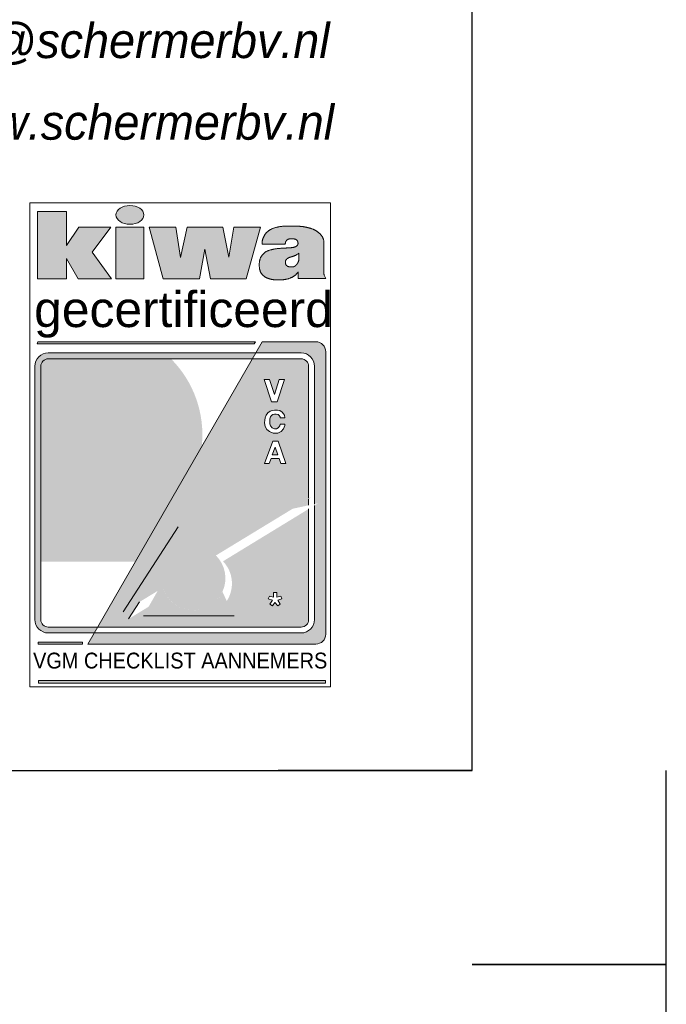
# Model space of a CAD drawing. Header units: millimetres. Extents: x -13501 to 278776, y 0 to 252300.
# Tile 126 of 131: x 263868 to 267200, y 167996 to 173068. Entities that reach past the tile are written whole.
import ezdxf
from ezdxf.enums import TextEntityAlignment as Align

# ---------------------------------------------------------------- set-up
doc = ezdxf.new("R2010")
doc.units = ezdxf.units.MM
doc.header["$LTSCALE"] = 100
doc.layers.get('0').update_dxf_attribs({"linetype": 'CONTINUOUS'})
doc.layers.add('Hulplijnen', color=7, linetype='CONTINUOUS', plot=False)
for name, color, linetype in [('SCHERMER_KADER', 7, 'CONTINUOUS'), ('SCHERMER_ONDERHOEK', 7, 'CONTINUOUS'), ('WT-tekst', 7, 'CONTINUOUS')]:
    doc.layers.add(name, color=color, linetype=linetype)
doc.styles.add('B-01', font='GOTHICI.TTF')
doc.styles.add('cg omega', font='GOTHICI.TTF', dxfattribs={"width": 1.32})
doc.styles.add('CG OMEGA BOLD', font='GOTHICBI.TTF', dxfattribs={"width": 1.32})
doc.styles.add('SANSSERIF', font='sanss___.ttf')

# ---------------------------------------------------------------- blocks, each defined once
blk = doc.blocks.new('vca')
at = {"lineweight": 5}
h = blk.add_hatch(color=256, dxfattribs=at)
h.paths.add_polyline_path([(4.165, 23.666), (2.528, 23.666), (1.889, 22.727), (1.889, 24.481), (0.398, 24.481), (0.398, 21.011), (1.889, 21.011), (1.889, 22.052), (2.498, 21.011), (4.201, 21.011), (3.217, 22.388)])
h.paths.add_polyline_path([(5.873, 23.666), (4.437, 23.666), (4.437, 21.011), (5.873, 21.011)])
edge = h.paths.add_edge_path()
edge.add_ellipse((5.156, 24.305), major_axis=(-0.717, 0), ratio=0.676668, start_angle=0, end_angle=360)
h.paths.add_polyline_path([(7.521, 23.666), (6.157, 23.666), (6.863, 21.011), (8.741, 21.011), (9.019, 22.546), (9.304, 21.011), (11.148, 21.011), (11.88, 23.666), (10.512, 23.666), (10.262, 22.135), (9.944, 23.666), (8.101, 23.666), (7.77, 22.118)])
h.paths.add_polyline_path([(15.147, 22.995), (15.139, 23.023), (15.13, 23.048), (15.122, 23.071), (15.114, 23.091), (15.106, 23.11), (15.098, 23.127), (15.091, 23.143), (15.083, 23.158), (15.075, 23.172), (15.067, 23.185), (15.059, 23.198), (15.051, 23.21), (15.042, 23.222), (15.034, 23.234), (15.025, 23.246), (15.016, 23.257), (15.006, 23.269), (14.996, 23.281), (14.986, 23.293), (14.976, 23.305), (14.965, 23.317), (14.953, 23.329), (14.941, 23.341), (14.929, 23.353), (14.916, 23.365), (14.903, 23.376), (14.89, 23.388), (14.876, 23.399), (14.862, 23.411), (14.847, 23.422), (14.832, 23.433), (14.817, 23.444), (14.801, 23.454), (14.785, 23.465), (14.768, 23.475), (14.752, 23.485), (14.735, 23.495), (14.718, 23.505), (14.7, 23.515), (14.683, 23.524), (14.665, 23.533), (14.647, 23.542), (14.629, 23.551), (14.611, 23.559), (14.593, 23.567), (14.575, 23.575), (14.557, 23.582), (14.54, 23.588), (14.523, 23.594), (14.507, 23.6), (14.49, 23.605), (14.474, 23.61), (14.458, 23.615), (14.442, 23.62), (14.425, 23.624), (14.409, 23.628), (14.392, 23.633), (14.375, 23.637), (14.358, 23.642), (14.34, 23.646), (14.322, 23.651), (14.304, 23.655), (14.286, 23.66), (14.268, 23.664), (14.25, 23.669), (14.232, 23.673), (14.213, 23.677), (14.195, 23.682), (14.176, 23.686), (14.158, 23.689), (14.139, 23.693), (14.12, 23.696), (14.102, 23.698), (14.083, 23.701), (14.064, 23.703), (14.045, 23.705), (14.026, 23.707), (14.007, 23.709), (13.987, 23.711), (13.968, 23.713), (13.948, 23.714), (13.928, 23.716), (13.905, 23.718), (13.88, 23.72), (13.851, 23.722), (13.817, 23.724), (13.779, 23.725), (13.733, 23.727), (13.681, 23.727), (13.624, 23.728), (13.563, 23.729), (13.499, 23.729), (13.435, 23.729), (13.372, 23.728), (13.312, 23.728), (13.256, 23.727), (13.206, 23.726), (13.161, 23.725), (13.121, 23.723), (13.084, 23.721), (13.051, 23.719), (13.021, 23.717), (12.992, 23.714), (12.964, 23.711), (12.937, 23.708), (12.91, 23.704), (12.883, 23.7), (12.856, 23.695), (12.83, 23.691), (12.804, 23.686), (12.778, 23.681), (12.753, 23.676), (12.727, 23.67), (12.702, 23.664), (12.676, 23.658), (12.651, 23.652), (12.626, 23.644), (12.601, 23.637), (12.576, 23.629), (12.551, 23.62), (12.527, 23.611), (12.502, 23.6), (12.478, 23.59), (12.455, 23.579), (12.432, 23.567), (12.41, 23.556), (12.389, 23.544), (12.369, 23.532), (12.35, 23.52), (12.333, 23.509), (12.316, 23.497), (12.301, 23.486), (12.287, 23.474), (12.273, 23.463), (12.26, 23.452), (12.248, 23.441), (12.235, 23.431), (12.224, 23.42), (12.212, 23.409), (12.201, 23.398), (12.19, 23.387), (12.18, 23.375), (12.169, 23.363), (12.158, 23.351), (12.148, 23.338), (12.137, 23.324), (12.127, 23.31), (12.117, 23.295), (12.107, 23.28), (12.097, 23.264), (12.087, 23.247), (12.077, 23.231), (12.068, 23.213), (12.059, 23.196), (12.051, 23.178), (12.043, 23.161), (12.035, 23.144), (12.028, 23.127), (12.021, 23.111), (12.015, 23.096), (12.01, 23.082), (12.005, 23.068), (12.001, 23.055), (11.997, 23.043), (11.994, 23.031), (11.991, 23.019), (11.988, 23.007), (11.985, 22.994), (11.983, 22.981), (11.98, 22.966), (11.978, 22.949), (11.976, 22.929), (11.974, 22.905), (11.973, 22.877), (11.972, 22.843), (11.972, 22.802), (13.16, 22.802), (13.164, 22.832), (13.167, 22.856), (13.173, 22.885), (13.181, 22.912), (13.189, 22.929), (13.2, 22.949), (13.214, 22.97), (13.23, 22.988), (13.246, 23.004), (13.263, 23.018), (13.281, 23.031), (13.3, 23.043), (13.32, 23.054), (13.339, 23.061), (13.358, 23.065), (13.382, 23.068), (13.408, 23.069), (13.428, 23.07), (13.452, 23.07), (13.477, 23.071), (13.503, 23.071), (13.529, 23.07), (13.554, 23.07), (13.579, 23.069), (13.6, 23.068), (13.629, 23.066), (13.656, 23.061), (13.681, 23.055), (13.705, 23.044), (13.726, 23.031), (13.745, 23.017), (13.762, 23.001), (13.776, 22.984), (13.787, 22.966), (13.798, 22.948), (13.807, 22.928), (13.814, 22.909), (13.818, 22.889), (13.82, 22.868), (13.821, 22.847), (13.82, 22.825), (13.816, 22.804), (13.811, 22.783), (13.802, 22.763), (13.792, 22.745), (13.779, 22.728), (13.762, 22.712), (13.74, 22.695), (13.719, 22.681), (13.7, 22.671), (13.682, 22.663), (13.662, 22.655), (13.641, 22.648), (13.618, 22.642), (13.592, 22.635), (13.563, 22.629), (13.532, 22.624), (13.497, 22.619), (13.468, 22.617), (13.448, 22.615), (13.427, 22.614), (13.405, 22.612), (13.383, 22.611), (13.361, 22.61), (13.338, 22.609), (13.316, 22.608), (13.293, 22.606), (13.271, 22.605), (13.248, 22.603), (13.225, 22.602), (13.202, 22.6), (13.178, 22.598), (13.153, 22.597), (13.128, 22.595), (13.101, 22.594), (13.074, 22.592), (13.046, 22.591), (13.018, 22.59), (12.989, 22.588), (12.96, 22.587), (12.932, 22.585), (12.903, 22.583), (12.876, 22.582), (12.848, 22.58), (12.822, 22.577), (12.795, 22.575), (12.769, 22.572), (12.744, 22.569), (12.718, 22.566), (12.693, 22.563), (12.669, 22.559), (12.644, 22.555), (12.619, 22.55), (12.595, 22.545), (12.571, 22.54), (12.546, 22.535), (12.521, 22.53), (12.497, 22.524), (12.472, 22.518), (12.446, 22.512), (12.421, 22.506), (12.396, 22.499), (12.371, 22.492), (12.347, 22.485), (12.322, 22.477), (12.298, 22.469), (12.275, 22.46), (12.252, 22.451), (12.23, 22.441), (12.208, 22.431), (12.187, 22.42), (12.166, 22.408), (12.146, 22.396), (12.127, 22.382), (12.107, 22.368), (12.089, 22.353), (12.071, 22.337), (12.053, 22.321), (12.036, 22.304), (12.02, 22.287), (12.004, 22.27), (11.989, 22.252), (11.974, 22.235), (11.961, 22.218), (11.948, 22.201), (11.935, 22.183), (11.924, 22.165), (11.913, 22.147), (11.902, 22.128), (11.893, 22.109), (11.884, 22.089), (11.876, 22.068), (11.868, 22.047), (11.861, 22.025), (11.855, 22.004), (11.85, 21.981), (11.845, 21.959), (11.84, 21.937), (11.836, 21.914), (11.833, 21.891), (11.83, 21.869), (11.828, 21.845), (11.826, 21.822), (11.824, 21.798), (11.823, 21.773), (11.823, 21.748), (11.823, 21.722), (11.823, 21.695), (11.824, 21.668), (11.825, 21.641), (11.827, 21.614), (11.829, 21.588), (11.832, 21.563), (11.836, 21.539), (11.839, 21.516), (11.844, 21.494), (11.849, 21.473), (11.854, 21.453), (11.861, 21.434), (11.867, 21.415), (11.875, 21.397), (11.882, 21.379), (11.891, 21.361), (11.9, 21.344), (11.909, 21.327), (11.919, 21.311), (11.929, 21.295), (11.939, 21.28), (11.949, 21.265), (11.959, 21.252), (11.969, 21.239), (11.979, 21.228), (11.989, 21.217), (11.999, 21.207), (12.009, 21.197), (12.02, 21.187), (12.031, 21.178), (12.042, 21.169), (12.053, 21.159), (12.065, 21.15), (12.078, 21.141), (12.091, 21.132), (12.104, 21.122), (12.118, 21.113), (12.132, 21.104), (12.147, 21.095), (12.162, 21.087), (12.177, 21.078), (12.193, 21.07), (12.21, 21.062), (12.226, 21.054), (12.243, 21.047), (12.261, 21.039), (12.278, 21.033), (12.296, 21.027), (12.314, 21.021), (12.333, 21.015), (12.351, 21.01), (12.369, 21.006), (12.387, 21.001), (12.405, 20.997), (12.423, 20.993), (12.44, 20.989), (12.457, 20.986), (12.474, 20.983), (12.49, 20.979), (12.507, 20.977), (12.524, 20.974), (12.542, 20.971), (12.56, 20.969), (12.578, 20.967), (12.597, 20.964), (12.617, 20.963), (12.636, 20.961), (12.657, 20.959), (12.677, 20.958), (12.698, 20.957), (12.718, 20.955), (12.739, 20.955), (12.76, 20.954), (12.782, 20.953), (12.803, 20.953), (12.824, 20.953), (12.845, 20.953), (12.867, 20.954), (12.888, 20.954), (12.91, 20.955), (12.932, 20.956), (12.954, 20.958), (12.975, 20.96), (12.997, 20.962), (13.02, 20.964), (13.042, 20.966), (13.064, 20.969), (13.087, 20.972), (13.109, 20.975), (13.132, 20.978), (13.155, 20.981), (13.177, 20.985), (13.2, 20.989), (13.222, 20.993), (13.244, 20.998), (13.265, 21.002), (13.287, 21.008), (13.308, 21.013), (13.329, 21.019), (13.35, 21.025), (13.37, 21.032), (13.391, 21.04), (13.412, 21.048), (13.433, 21.056), (13.453, 21.065), (13.474, 21.074), (13.495, 21.084), (13.515, 21.094), (13.534, 21.104), (13.554, 21.115), (13.572, 21.126), (13.59, 21.137), (13.607, 21.148), (13.624, 21.159), (13.64, 21.171), (13.656, 21.183), (13.671, 21.195), (13.687, 21.208), (13.702, 21.221), (13.717, 21.235), (13.733, 21.25), (13.748, 21.265), (13.764, 21.282), (13.78, 21.301), (13.797, 21.322), (13.814, 21.345), (13.831, 21.371), (13.831, 21.035), (15.251, 21.035), (15.233, 21.063), (15.217, 21.094), (15.201, 21.127), (15.187, 21.161), (15.175, 21.196), (15.164, 21.229), (15.154, 21.26), (15.147, 21.288)])
h.paths.add_polyline_path([(13.445, 22.136), (13.458, 22.139), (13.471, 22.143), (13.485, 22.148), (13.499, 22.152), (13.514, 22.157), (13.529, 22.162), (13.546, 22.167), (13.563, 22.173), (13.581, 22.179), (13.599, 22.185), (13.619, 22.193), (13.639, 22.2), (13.661, 22.209), (13.684, 22.218), (13.708, 22.229), (13.734, 22.243), (13.763, 22.259), (13.794, 22.278), (13.828, 22.301), (13.865, 22.329), (13.865, 21.975), (13.857, 21.953), (13.847, 21.926), (13.836, 21.896), (13.826, 21.873), (13.817, 21.853), (13.806, 21.831), (13.794, 21.808), (13.78, 21.787), (13.765, 21.766), (13.749, 21.746), (13.732, 21.727), (13.715, 21.709), (13.698, 21.692), (13.679, 21.677), (13.658, 21.664), (13.635, 21.651), (13.61, 21.64), (13.584, 21.631), (13.56, 21.627), (13.54, 21.625), (13.519, 21.624), (13.498, 21.623), (13.475, 21.624), (13.454, 21.624), (13.433, 21.625), (13.413, 21.626), (13.392, 21.628), (13.373, 21.63), (13.35, 21.634), (13.322, 21.641), (13.294, 21.653), (13.272, 21.665), (13.255, 21.676), (13.236, 21.692), (13.215, 21.713), (13.201, 21.734), (13.191, 21.753), (13.182, 21.773), (13.176, 21.793), (13.171, 21.815), (13.169, 21.837), (13.169, 21.859), (13.17, 21.88), (13.172, 21.901), (13.175, 21.92), (13.18, 21.942), (13.19, 21.966), (13.202, 21.986), (13.215, 22.001), (13.229, 22.016), (13.245, 22.032), (13.261, 22.048), (13.279, 22.063), (13.297, 22.076), (13.316, 22.088), (13.337, 22.099), (13.358, 22.107), (13.38, 22.115), (13.403, 22.122), (13.425, 22.129)], flags=16)
for color, points in [(256, [(11.627, 17.769), (0.41, 17.769), (0.374, 17.656), (11.559, 17.656)]), (256, [(15.247, 17.259, 0.414214), (14.737, 17.769), (11.964, 17.769), (11.634, 17.197), (13.979, 17.197, -0.414214), (14.673, 16.504), (14.673, 9.411), (14.848, 9.449), (14.673, 9.342), (14.673, 3.462, -0.414214), (13.979, 2.769), (3.314, 2.769), (2.983, 2.194), (14.737, 2.194, 0.414214), (15.247, 2.704)]), (256, [(11.458, 16.891), (11.634, 17.197), (0.95, 17.197, 0.414214), (0.257, 16.504), (0.257, 3.462, 0.414214), (0.95, 2.769), (3.314, 2.769), (3.491, 3.075), (0.95, 3.075, -0.414214), (0.563, 3.462), (0.563, 16.504, -0.414214), (0.95, 16.891)]), (254, [(6.632, 8.522, -0.299115), (0.563, 8.207), (0.563, 8.207, 0.252192), (5.599, 6.732)]), (252, [(0.563, 8.207), (0.563, 6.44), (5.431, 6.44), (5.599, 6.732, -0.252192)]), (254, [(6.123, 4.121), (7.047, 4.685, -0.069242), (6.853, 5.096), (6.586, 4.934)]), (252, [(10.151, 4.42, -0.485247), (7.57, 4.179, -0.111629), (7.047, 4.685), (6.123, 4.121), (5.854, 3.647), (10.53, 3.647)]), (254, [(7.57, 4.179, 0.485247), (10.151, 4.42), (9.922, 4.887, -0.446349)]), (256, [(0.432, 2.194), (2.721, 2.194), (2.721, 2.299), (0.432, 2.299)]), (256, [(15.241, 0.321), (0.439, 0.321), (0.439, 0.19), (15.241, 0.19)])]:
    blk.add_hatch(color=color, dxfattribs=at).paths.add_polyline_path(points)
h = blk.add_hatch(color=251, dxfattribs=at)
h.set_gradient(color1=(94, 94, 94), tint=1, name='SPHERICAL')
h.paths.add_polyline_path([(0.563, 12.881), (0.563, 8.207, 0.299115), (6.632, 8.522), (8.859, 12.384, 0.226963), (7.275, 16.891), (7.14, 16.891)])
h = blk.add_hatch(color=252, dxfattribs=at)
h.set_gradient(color1=(148, 148, 148), color2=(214, 214, 214), tint=1)
h.paths.add_polyline_path([(0.95, 16.891, 0.414214), (0.563, 16.504), (0.563, 12.881), (7.14, 16.891)])
h = blk.add_hatch(color=256, dxfattribs=at)
h.paths.add_polyline_path([(14.367, 9.718), (14.367, 16.504, 0.414214), (13.979, 16.891), (11.458, 16.891), (3.491, 3.075), (13.979, 3.075, 0.414214), (14.367, 3.462), (14.367, 9.155), (9.954, 6.46, -0.348139), (10.151, 4.42), (10.53, 3.647), (5.854, 3.647), (6.123, 4.121), (5.091, 3.49), (5.652, 4.366), (4.802, 3.848), (7.646, 8.241)])
h.paths.add_polyline_path([(12.09, 11.503), (12.522, 12.648), (12.789, 12.648), (13.192, 11.503), (12.942, 11.503), (12.852, 11.763), (12.432, 11.763), (12.34, 11.503)], flags=16)
h.paths.add_polyline_path([(12.496, 11.944), (12.639, 12.335), (12.776, 11.944)], flags=0)
h.paths.add_polyline_path([(12.349, 13.141), (12.218, 13.247), (12.129, 13.401), (12.093, 13.585), (12.102, 13.734), (12.125, 13.85), (12.181, 13.983), (12.268, 14.103), (12.381, 14.192), (12.481, 14.237), (12.601, 14.253), (12.762, 14.253), (12.882, 14.221), (13.007, 14.142), (13.068, 14.06), (13.115, 13.983), (13.141, 13.856), (12.905, 13.856), (12.893, 13.895), (12.852, 13.965), (12.791, 14.015), (12.694, 14.047), (12.608, 14.04), (12.517, 14.024), (12.449, 13.974), (12.395, 13.895), (12.363, 13.795), (12.361, 13.659), (12.363, 13.537), (12.397, 13.442), (12.492, 13.333), (12.614, 13.288), (12.707, 13.288), (12.803, 13.335), (12.875, 13.433), (12.898, 13.528), (13.147, 13.53), (13.145, 13.453), (13.079, 13.281), (12.959, 13.147), (12.773, 13.066), (12.542, 13.068)], flags=16)
h.paths.add_polyline_path([(12.456, 14.68), (12.083, 15.828), (12.355, 15.828), (12.601, 15.06), (12.848, 15.828), (13.117, 15.828), (12.742, 14.68)], flags=16)
h.paths.add_polyline_path([(12.549, 4.849), (12.731, 4.849), (12.731, 4.62), (12.943, 4.664), (12.99, 4.519), (12.773, 4.455), (12.901, 4.259), (12.779, 4.165), (12.63, 4.339), (12.498, 4.162), (12.359, 4.259), (12.51, 4.449), (12.288, 4.522), (12.35, 4.667), (12.549, 4.62)], flags=16)
h.paths.add_polyline_path([(14.367, 9.345), (14.367, 9.667), (13.546, 9.168)], flags=17)
h = blk.add_hatch(color=251, dxfattribs=at)
h.set_gradient(color1=(91, 91, 91), tint=1)
h.paths.add_polyline_path([(14.498, 9.747), (7.646, 8.241), (4.802, 3.848)])
h = blk.add_hatch(color=251, dxfattribs=at)
h.set_gradient(color1=(91, 91, 91), tint=1, name='SPHERICAL')
h.paths.add_polyline_path([(6.853, 5.096, 1.260061), (9.624, 6.725, 0.008307), (9.577, 6.753)])
for p, q in [((15.147, 21.288), (15.147, 22.995)), ((11.972, 22.802), (13.16, 22.802)), ((13.865, 21.975), (13.865, 22.329)), ((13.831, 21.371), (13.831, 21.035)), ((13.831, 21.035), (15.251, 21.035)), ((11.964, 17.769), (2.983, 2.194)), ((14.737, 17.769), (11.964, 17.769)), ((15.247, 2.704), (15.247, 17.259)), ((0.95, 17.197), (13.979, 17.197)), ((0.95, 16.891), (13.979, 16.891)), ((0.257, 3.462), (0.257, 16.504)), ((0.563, 3.462), (0.563, 16.504)), ((14.367, 16.504), (14.367, 9.718)), ((14.673, 16.504), (14.673, 9.411)), ((12.905, 13.856), (13.141, 13.856)), ((14.367, 9.667), (14.367, 9.345)), ((14.367, 9.155), (14.367, 3.462)), ((14.673, 9.342), (14.673, 3.462)), ((7.646, 8.241), (4.802, 3.848)), ((5.091, 3.49), (5.652, 4.366)), ((5.854, 3.647), (10.53, 3.647)), ((13.979, 3.075), (0.95, 3.075)), ((13.979, 2.769), (0.95, 2.769)), ((2.983, 2.194), (14.737, 2.194))]:
    blk.add_line(p, q, dxfattribs=at)
for points in [[(0.398, 24.481), (1.889, 24.481), (1.889, 22.727), (2.528, 23.666), (4.165, 23.666), (3.217, 22.388), (4.201, 21.011), (2.498, 21.011), (1.889, 22.052), (1.889, 21.011), (0.398, 21.011)], [(4.437, 23.666), (5.873, 23.666), (5.873, 21.011), (4.437, 21.011)], [(6.157, 23.666), (7.521, 23.666), (7.77, 22.118), (8.101, 23.666), (9.944, 23.666), (10.262, 22.135), (10.512, 23.666), (11.88, 23.666), (11.148, 21.011), (9.304, 21.011), (9.019, 22.546), (8.741, 21.011), (6.863, 21.011)], [(0.41, 17.769), (11.627, 17.769), (11.559, 17.656), (0.374, 17.656)], [(12.09, 11.503), (12.34, 11.503), (12.432, 11.763), (12.852, 11.763), (12.942, 11.503), (13.192, 11.503), (12.789, 12.648), (12.522, 12.648)], [(12.639, 12.335), (12.496, 11.944), (12.776, 11.944)], [(0.432, 2.194), (2.721, 2.194), (2.721, 2.299), (0.432, 2.299)], [(0.439, 0.19), (15.241, 0.19), (15.241, 0.321), (0.439, 0.321)]]:
    blk.add_lwpolyline(points, close=True, dxfattribs=at)
for points in [[(15.147, 22.995), (15.139, 23.023), (15.13, 23.048), (15.122, 23.071), (15.114, 23.091), (15.106, 23.11), (15.098, 23.127), (15.091, 23.143), (15.083, 23.158), (15.075, 23.172), (15.067, 23.185), (15.059, 23.198), (15.051, 23.21), (15.042, 23.222), (15.034, 23.234), (15.025, 23.246), (15.016, 23.257), (15.006, 23.269), (14.996, 23.281), (14.986, 23.293), (14.976, 23.305), (14.965, 23.317), (14.953, 23.329), (14.941, 23.341), (14.929, 23.353), (14.916, 23.365), (14.903, 23.376), (14.89, 23.388), (14.876, 23.399), (14.862, 23.411), (14.847, 23.422), (14.832, 23.433), (14.817, 23.444), (14.801, 23.454), (14.785, 23.465), (14.768, 23.475), (14.752, 23.485), (14.735, 23.495), (14.718, 23.505), (14.7, 23.515), (14.683, 23.524), (14.665, 23.533), (14.647, 23.542), (14.629, 23.551), (14.611, 23.559), (14.593, 23.567), (14.575, 23.575), (14.557, 23.582), (14.54, 23.588), (14.523, 23.594), (14.507, 23.6), (14.49, 23.605), (14.474, 23.61), (14.458, 23.615), (14.442, 23.62), (14.425, 23.624), (14.409, 23.628), (14.392, 23.633), (14.375, 23.637), (14.358, 23.642), (14.34, 23.646), (14.322, 23.651), (14.304, 23.655), (14.286, 23.66), (14.268, 23.664), (14.25, 23.669), (14.232, 23.673), (14.213, 23.677), (14.195, 23.682), (14.176, 23.686), (14.158, 23.689), (14.139, 23.693), (14.12, 23.696), (14.102, 23.698), (14.083, 23.701), (14.064, 23.703), (14.045, 23.705), (14.026, 23.707), (14.007, 23.709), (13.987, 23.711), (13.968, 23.713), (13.948, 23.714), (13.928, 23.716), (13.905, 23.718), (13.88, 23.72), (13.851, 23.722), (13.817, 23.724), (13.779, 23.725), (13.733, 23.727), (13.681, 23.727), (13.624, 23.728), (13.563, 23.729), (13.499, 23.729), (13.435, 23.729), (13.372, 23.728), (13.312, 23.728), (13.256, 23.727), (13.206, 23.726), (13.161, 23.725), (13.121, 23.723), (13.084, 23.721), (13.051, 23.719), (13.021, 23.717), (12.992, 23.714), (12.964, 23.711), (12.937, 23.708), (12.91, 23.704), (12.883, 23.7), (12.856, 23.695), (12.83, 23.691), (12.804, 23.686), (12.778, 23.681), (12.753, 23.676), (12.727, 23.67), (12.702, 23.664), (12.676, 23.658), (12.651, 23.652), (12.626, 23.644), (12.601, 23.637), (12.576, 23.629), (12.551, 23.62), (12.527, 23.611), (12.502, 23.6), (12.478, 23.59), (12.455, 23.579), (12.432, 23.567), (12.41, 23.556), (12.389, 23.544), (12.369, 23.532), (12.35, 23.52), (12.333, 23.509), (12.316, 23.497), (12.301, 23.486), (12.287, 23.474), (12.273, 23.463), (12.26, 23.452), (12.248, 23.441), (12.235, 23.431), (12.224, 23.42), (12.212, 23.409), (12.201, 23.398), (12.19, 23.387), (12.18, 23.375), (12.169, 23.363), (12.158, 23.351), (12.148, 23.338), (12.137, 23.324), (12.127, 23.31), (12.117, 23.295), (12.107, 23.28), (12.097, 23.264), (12.087, 23.247), (12.077, 23.231), (12.068, 23.213), (12.059, 23.196), (12.051, 23.178), (12.043, 23.161), (12.035, 23.144), (12.028, 23.127), (12.021, 23.111), (12.015, 23.096), (12.01, 23.082), (12.005, 23.068), (12.001, 23.055), (11.997, 23.043), (11.994, 23.031), (11.991, 23.019), (11.988, 23.007), (11.985, 22.994), (11.983, 22.981), (11.98, 22.966), (11.978, 22.949), (11.976, 22.929), (11.974, 22.905), (11.973, 22.877), (11.972, 22.843), (11.972, 22.802)], [(13.16, 22.802), (13.164, 22.832), (13.167, 22.856), (13.171, 22.876), (13.175, 22.893), (13.179, 22.906), (13.183, 22.917), (13.187, 22.926), (13.191, 22.934), (13.196, 22.942), (13.2, 22.949), (13.205, 22.956), (13.21, 22.963), (13.214, 22.97), (13.219, 22.976), (13.225, 22.982), (13.23, 22.988), (13.235, 22.993), (13.24, 22.999), (13.246, 23.004), (13.251, 23.009), (13.257, 23.014), (13.263, 23.018), (13.269, 23.023), (13.275, 23.027), (13.281, 23.031), (13.287, 23.035), (13.294, 23.039), (13.3, 23.043), (13.307, 23.047), (13.313, 23.05), (13.319, 23.053), (13.326, 23.056), (13.332, 23.058), (13.338, 23.061), (13.345, 23.063), (13.354, 23.064), (13.364, 23.066), (13.376, 23.067), (13.39, 23.068), (13.408, 23.069), (13.428, 23.07), (13.452, 23.07), (13.477, 23.071), (13.503, 23.071), (13.529, 23.07), (13.554, 23.07), (13.579, 23.069), (13.6, 23.068), (13.62, 23.066), (13.636, 23.064), (13.65, 23.062), (13.662, 23.06), (13.672, 23.057), (13.682, 23.054), (13.69, 23.051), (13.698, 23.047), (13.705, 23.044), (13.712, 23.04), (13.719, 23.035), (13.726, 23.031), (13.732, 23.027), (13.739, 23.022), (13.744, 23.017), (13.75, 23.013), (13.755, 23.008), (13.759, 23.003), (13.764, 22.998), (13.768, 22.993), (13.772, 22.988), (13.776, 22.983), (13.78, 22.978), (13.783, 22.972), (13.787, 22.966), (13.791, 22.96), (13.794, 22.954), (13.798, 22.948), (13.801, 22.942), (13.804, 22.935), (13.807, 22.929), (13.809, 22.922), (13.812, 22.916), (13.813, 22.909), (13.815, 22.902), (13.817, 22.896), (13.818, 22.889), (13.819, 22.882), (13.819, 22.875), (13.82, 22.868), (13.82, 22.861), (13.821, 22.854), (13.821, 22.847), (13.821, 22.84), (13.82, 22.833), (13.82, 22.825), (13.819, 22.818), (13.818, 22.811), (13.816, 22.804), (13.814, 22.797), (13.813, 22.79), (13.81, 22.783), (13.808, 22.776), (13.805, 22.77), (13.802, 22.763), (13.799, 22.757), (13.795, 22.751), (13.792, 22.745), (13.788, 22.74), (13.783, 22.734), (13.779, 22.728), (13.773, 22.723), (13.768, 22.717), (13.761, 22.712), (13.755, 22.706), (13.747, 22.7), (13.74, 22.695), (13.731, 22.689), (13.723, 22.684), (13.714, 22.679), (13.705, 22.674), (13.696, 22.669), (13.686, 22.665), (13.677, 22.661), (13.667, 22.657), (13.657, 22.653), (13.646, 22.65), (13.635, 22.647), (13.624, 22.643), (13.611, 22.64), (13.599, 22.637), (13.585, 22.634), (13.571, 22.631), (13.556, 22.628), (13.54, 22.625), (13.524, 22.623), (13.506, 22.62), (13.488, 22.618), (13.468, 22.617), (13.448, 22.615), (13.427, 22.614), (13.405, 22.612), (13.383, 22.611), (13.361, 22.61), (13.338, 22.609), (13.316, 22.608), (13.293, 22.606), (13.271, 22.605), (13.248, 22.603), (13.225, 22.602), (13.202, 22.6), (13.178, 22.598), (13.153, 22.597), (13.128, 22.595), (13.101, 22.594), (13.074, 22.592), (13.046, 22.591), (13.018, 22.59), (12.989, 22.588), (12.96, 22.587), (12.932, 22.585), (12.903, 22.583), (12.876, 22.582), (12.848, 22.58), (12.822, 22.577), (12.795, 22.575), (12.769, 22.572), (12.744, 22.569), (12.718, 22.566), (12.693, 22.563), (12.669, 22.559), (12.644, 22.555), (12.619, 22.55), (12.595, 22.545), (12.571, 22.54), (12.546, 22.535), (12.521, 22.53), (12.497, 22.524), (12.472, 22.518), (12.446, 22.512), (12.421, 22.506), (12.396, 22.499), (12.371, 22.492), (12.347, 22.485), (12.322, 22.477), (12.298, 22.469), (12.275, 22.46), (12.252, 22.451), (12.23, 22.441), (12.208, 22.431), (12.187, 22.42), (12.166, 22.408), (12.146, 22.396), (12.127, 22.382), (12.107, 22.368), (12.089, 22.353), (12.071, 22.337), (12.053, 22.321), (12.036, 22.304), (12.02, 22.287), (12.004, 22.27), (11.989, 22.252), (11.974, 22.235), (11.961, 22.218), (11.948, 22.201), (11.935, 22.183), (11.924, 22.165), (11.913, 22.147), (11.902, 22.128), (11.893, 22.109), (11.884, 22.089), (11.876, 22.068), (11.868, 22.047), (11.861, 22.025), (11.855, 22.004), (11.85, 21.981), (11.845, 21.959), (11.84, 21.937), (11.836, 21.914), (11.833, 21.891), (11.83, 21.869), (11.828, 21.845), (11.826, 21.822), (11.824, 21.798), (11.823, 21.773), (11.823, 21.748), (11.823, 21.722), (11.823, 21.695), (11.824, 21.668), (11.825, 21.641), (11.827, 21.614), (11.829, 21.588), (11.832, 21.563), (11.836, 21.539), (11.839, 21.516), (11.844, 21.494), (11.849, 21.473), (11.854, 21.453), (11.861, 21.434), (11.867, 21.415), (11.875, 21.397), (11.882, 21.379), (11.891, 21.361), (11.9, 21.344), (11.909, 21.327), (11.919, 21.311), (11.929, 21.295), (11.939, 21.28), (11.949, 21.265), (11.959, 21.252), (11.969, 21.239), (11.979, 21.228), (11.989, 21.217), (11.999, 21.207), (12.009, 21.197), (12.02, 21.187), (12.031, 21.178), (12.042, 21.169), (12.053, 21.159), (12.065, 21.15), (12.078, 21.141), (12.091, 21.132), (12.104, 21.122), (12.118, 21.113), (12.132, 21.104), (12.147, 21.095), (12.162, 21.087), (12.177, 21.078), (12.193, 21.07), (12.21, 21.062), (12.226, 21.054), (12.243, 21.047), (12.261, 21.039), (12.278, 21.033), (12.296, 21.027), (12.314, 21.021), (12.333, 21.015), (12.351, 21.01), (12.369, 21.006), (12.387, 21.001), (12.405, 20.997), (12.423, 20.993), (12.44, 20.989), (12.457, 20.986), (12.474, 20.983), (12.49, 20.979), (12.507, 20.977), (12.524, 20.974), (12.542, 20.971), (12.56, 20.969), (12.578, 20.967), (12.597, 20.964), (12.617, 20.963), (12.636, 20.961), (12.657, 20.959), (12.677, 20.958), (12.698, 20.957), (12.718, 20.955), (12.739, 20.955), (12.76, 20.954), (12.782, 20.953), (12.803, 20.953), (12.824, 20.953), (12.845, 20.953), (12.867, 20.954), (12.888, 20.954), (12.91, 20.955), (12.932, 20.956), (12.954, 20.958), (12.975, 20.96), (12.997, 20.962), (13.02, 20.964), (13.042, 20.966), (13.064, 20.969), (13.087, 20.972), (13.109, 20.975), (13.132, 20.978), (13.155, 20.981), (13.177, 20.985), (13.2, 20.989), (13.222, 20.993), (13.244, 20.998), (13.265, 21.002), (13.287, 21.008), (13.308, 21.013), (13.329, 21.019), (13.35, 21.025), (13.37, 21.032), (13.391, 21.04), (13.412, 21.048), (13.433, 21.056), (13.453, 21.065), (13.474, 21.074), (13.495, 21.084), (13.515, 21.094), (13.534, 21.104), (13.554, 21.115), (13.572, 21.126), (13.59, 21.137), (13.607, 21.148), (13.624, 21.159), (13.64, 21.171), (13.656, 21.183), (13.671, 21.195), (13.687, 21.208), (13.702, 21.221), (13.717, 21.235), (13.733, 21.25), (13.748, 21.265), (13.764, 21.282), (13.78, 21.301), (13.797, 21.322), (13.814, 21.345), (13.831, 21.371)], [(13.865, 22.329), (13.828, 22.301), (13.794, 22.278), (13.763, 22.259), (13.734, 22.243), (13.708, 22.229), (13.684, 22.218), (13.661, 22.209), (13.639, 22.2), (13.619, 22.193), (13.599, 22.185), (13.581, 22.179), (13.563, 22.173), (13.546, 22.167), (13.529, 22.162), (13.514, 22.157), (13.499, 22.152), (13.485, 22.148), (13.471, 22.143), (13.458, 22.139), (13.445, 22.136), (13.433, 22.132), (13.421, 22.128), (13.41, 22.125), (13.398, 22.121), (13.387, 22.117), (13.375, 22.114), (13.364, 22.11), (13.353, 22.105), (13.343, 22.101), (13.332, 22.096), (13.322, 22.091), (13.312, 22.085), (13.302, 22.079), (13.292, 22.073), (13.283, 22.066), (13.274, 22.058), (13.265, 22.051), (13.257, 22.043), (13.248, 22.036), (13.24, 22.028), (13.233, 22.02), (13.225, 22.013), (13.218, 22.005), (13.212, 21.997), (13.206, 21.99), (13.2, 21.982), (13.195, 21.974), (13.19, 21.966), (13.186, 21.958), (13.183, 21.95), (13.18, 21.942), (13.178, 21.933), (13.176, 21.924), (13.174, 21.915), (13.172, 21.905), (13.171, 21.896), (13.17, 21.886), (13.169, 21.875), (13.169, 21.864), (13.169, 21.854), (13.169, 21.843), (13.17, 21.832), (13.171, 21.821), (13.172, 21.81), (13.175, 21.799), (13.177, 21.788), (13.181, 21.778), (13.184, 21.768), (13.189, 21.758), (13.193, 21.748), (13.198, 21.739), (13.204, 21.73), (13.209, 21.722), (13.216, 21.714), (13.222, 21.706), (13.229, 21.699), (13.236, 21.692), (13.244, 21.686), (13.251, 21.679), (13.26, 21.674), (13.268, 21.668), (13.277, 21.663), (13.285, 21.658), (13.294, 21.653), (13.304, 21.649), (13.313, 21.645), (13.322, 21.642), (13.332, 21.639), (13.341, 21.636), (13.35, 21.634), (13.36, 21.632), (13.369, 21.63), (13.379, 21.629), (13.388, 21.628), (13.398, 21.627), (13.408, 21.626), (13.418, 21.626), (13.428, 21.625), (13.438, 21.625), (13.449, 21.624), (13.46, 21.624), (13.47, 21.624), (13.481, 21.624), (13.492, 21.623), (13.502, 21.624), (13.513, 21.624), (13.523, 21.624), (13.534, 21.625), (13.544, 21.625), (13.555, 21.627), (13.564, 21.628), (13.574, 21.63), (13.584, 21.632), (13.593, 21.635), (13.602, 21.637), (13.611, 21.641), (13.619, 21.644), (13.627, 21.648), (13.635, 21.652), (13.643, 21.656), (13.65, 21.66), (13.658, 21.664), (13.665, 21.668), (13.672, 21.673), (13.678, 21.678), (13.685, 21.682), (13.691, 21.687), (13.698, 21.693), (13.704, 21.698), (13.71, 21.703), (13.716, 21.709), (13.721, 21.715), (13.727, 21.721), (13.733, 21.727), (13.738, 21.733), (13.744, 21.74), (13.749, 21.746), (13.754, 21.753), (13.76, 21.76), (13.765, 21.766), (13.77, 21.773), (13.775, 21.78), (13.78, 21.787), (13.784, 21.794), (13.789, 21.801), (13.793, 21.808), (13.798, 21.816), (13.802, 21.823), (13.806, 21.831), (13.811, 21.84), (13.815, 21.848), (13.819, 21.858), (13.824, 21.867), (13.828, 21.878), (13.833, 21.89), (13.839, 21.903), (13.844, 21.918), (13.851, 21.934), (13.857, 21.953), (13.865, 21.975)], [(15.251, 21.035), (15.233, 21.063), (15.217, 21.094), (15.201, 21.127), (15.187, 21.161), (15.175, 21.196), (15.164, 21.229), (15.154, 21.26), (15.147, 21.288)], [(12.083, 15.828), (12.355, 15.828), (12.601, 15.06), (12.848, 15.828), (13.117, 15.828), (12.742, 14.68), (12.456, 14.68), (12.083, 15.828)], [(13.141, 13.856), (13.141, 13.856), (13.115, 13.983), (13.068, 14.06), (13.007, 14.142), (12.882, 14.221), (12.762, 14.253), (12.601, 14.253), (12.481, 14.237), (12.381, 14.192), (12.268, 14.103), (12.181, 13.983), (12.125, 13.85), (12.102, 13.734), (12.093, 13.585), (12.129, 13.401), (12.218, 13.247), (12.349, 13.141), (12.542, 13.068), (12.773, 13.066), (12.959, 13.147), (13.079, 13.281), (13.145, 13.453), (13.147, 13.53)], [(12.898, 13.528), (12.875, 13.433), (12.803, 13.335), (12.707, 13.288), (12.614, 13.288), (12.492, 13.333), (12.397, 13.442), (12.363, 13.537), (12.361, 13.659), (12.363, 13.795), (12.395, 13.895), (12.449, 13.974), (12.517, 14.024), (12.608, 14.04), (12.694, 14.047), (12.791, 14.015), (12.852, 13.965), (12.893, 13.895), (12.905, 13.856)], [(13.147, 13.53), (12.9, 13.528)], [(12.549, 4.849), (12.731, 4.849), (12.731, 4.62), (12.943, 4.664), (12.99, 4.519), (12.773, 4.455), (12.901, 4.259), (12.779, 4.165), (12.63, 4.339), (12.498, 4.162), (12.359, 4.259), (12.51, 4.449), (12.288, 4.522), (12.35, 4.667), (12.549, 4.62), (12.549, 4.849)]]:
    blk.add_lwpolyline(points, dxfattribs=at)
for centre, radius, start, end in [((14.737, 17.259), 0.51, 0, 90), ((0.95, 16.504), 0.694, 90, 180), ((0.95, 16.504), 0.388, 90, 180), ((13.979, 16.504), 0.694, 0, 90), ((13.979, 16.504), 0.388, 0, 90), ((0.95, 3.462), 0.694, 180, 270), ((0.95, 3.462), 0.388, 180, 270), ((13.979, 3.462), 0.388, 270, 0), ((13.979, 3.462), 0.694, 270, 0), ((14.737, 2.704), 0.51, 270, 0)]:
    blk.add_arc(centre, radius, start, end, dxfattribs=at)
blk.add_ellipse((5.156, 24.305), major_axis=(-0.717, 0), ratio=0.676668, dxfattribs=at)
at = {"layer": 'Hulplijnen', "lineweight": 5}
blk.add_lwpolyline([(0, 24.928), (15.497, 24.928), (15.497, 0), (0, 0)], close=True, dxfattribs=at)
at = {"lineweight": 5}
for s, insert, char_height, width, attachment_point, style in [('gecertificeerd', (0.223, 20.363), 1.836, 15.02413, 1, 'SANSSERIF'), ('{\\fSansSerif|b0|i0|c2|p2;\\W0.9;VGM CHECKLIST AANNEMERS }', (7.748, 1.754), 0.816, 18.11766, 2, 'B-01')]:
    blk.add_mtext(s, dxfattribs=dict(at, insert=insert, char_height=char_height, width=width, attachment_point=attachment_point, style=style))
blk = doc.blocks.new('1350x840')
at = {"layer": 'SCHERMER_KADER', "color": 8, "linetype": 'Continuous'}
for p, q in [((10, 831), (0, 831)), ((10, 821), (10, 831)), ((0, 0), (0, 821)), ((-1316, 0), (0, 0)), ((10, -10), (10, 0)), ((0, -10), (10, -10))]:
    blk.add_line(p, q, dxfattribs=at)
at = {"layer": 'SCHERMER_ONDERHOEK', "color": 8}
for q in [(0, 10), (-10, 0)]:
    blk.add_line((0, 0), q, dxfattribs=at)
at = {"layer": 'WT-tekst'}
blk.add_blockref('vca', (-22.8, 4.32), dxfattribs=at)
at = {"layer": 'SCHERMER_ONDERHOEK', "color": 162, "style": 'cg omega'}
for s, p in [('tek@schermerbv.nl', (-28.118, 36.705)), ('www.schermerbv.nl', (-28.118, 32.5))]:
    blk.add_text(s, height=1.8, dxfattribs=at).set_placement(p)
at = {"layer": 'SCHERMER_ONDERHOEK', "style": 'B-01'}
for tag, p in [('WIJZA', (-161.007, 168.4)), ('WIJZG', (-75.507, 168.4)), ('OMSCHRIJVINGA', (-161.007, 162)), ('OMSCHRIJVINGG', (-75.507, 162)), ('WIJZB', (-161.007, 155.6)), ('WIJZH', (-75.507, 155.6)), ('OMSCHRIJVINGB', (-161.007, 149.2)), ('OMSCHRIJVINGH', (-75.507, 149.2)), ('WIJZC', (-161.007, 142.8)), ('WIJZI', (-75.507, 142.8)), ('OMSCHRIJVINGC', (-161.007, 136.4)), ('OMSCHRIJVINGI', (-75.507, 136.4)), ('WIJZD', (-161.007, 130)), ('WIJZJ', (-75.507, 130)), ('OMSCHRIJVINGD', (-161.007, 123.6)), ('OMSCHRIJVINGJ', (-75.507, 123.6)), ('WIJZE', (-161.007, 117.2)), ('WIJZK', (-75.507, 117.2)), ('OMSCHRIJVINGE', (-161.007, 110.8)), ('OMSCHRIJVINGK', (-75.507, 110.8)), ('WIJZF', (-161.007, 104.4)), ('WIJZL', (-75.507, 104.4)), ('OMSCHRIJVINGF', (-161.007, 98)), ('OMSCHRIJVINGL', (-75.507, 98))]:
    blk.add_attdef(tag, text='', height=1.8, dxfattribs=at).set_placement(p, align=Align.MIDDLE_LEFT)
at = {"layer": 'SCHERMER_ONDERHOEK', "style": 'cg omega', "oblique": 15, "width": 1.32}
blk.add_attdef('STATUS', (-179.5, 76.8), '', height=3.5, dxfattribs=at)
at = {"layer": 'SCHERMER_ONDERHOEK', "width": 1.32}
for tag, height, style, p in [('BENAMING', 2.34, 'CG OMEGA BOLD', (-161.258, 58)), ('BENAMING2', 2.34, 'CG OMEGA BOLD', (-161.258, 51.6)), ('BETREFT', 2.34, 'CG OMEGA BOLD', (-161.258, 45.2)), ('SCHAAL', 1.8, 'cg omega', (-161.258, 38.8)), ('TEKENAAR', 1.8, 'cg omega', (-161.258, 32.4)), ('DATUM', 1.8, 'cg omega', (-161.258, 26)), ('NR', 1.8, 'cg omega', (-125.231, 19.6)), ('A?', 1.8, 'cg omega', (-72.693, 19.6)), ('TEKNR.', 2.34, 'CG OMEGA BOLD', (-72.693, 13.2)), ('DD', 1.8, 'cg omega', (-125.231, 13.2))]:
    blk.add_attdef(tag, text='', height=height, dxfattribs=dict(at, style=style)).set_placement(p, align=Align.MIDDLE_LEFT)

msp = doc.modelspace()

# ---------------------------------------------------------------- block references
at = {"xscale": 100, "yscale": 100, "zscale": 100}
for p in [(266200, 169200), (266200, 85100)]:
    msp.add_blockref('1350x840', p, dxfattribs=at)

doc.saveas('drawing.dxf')
